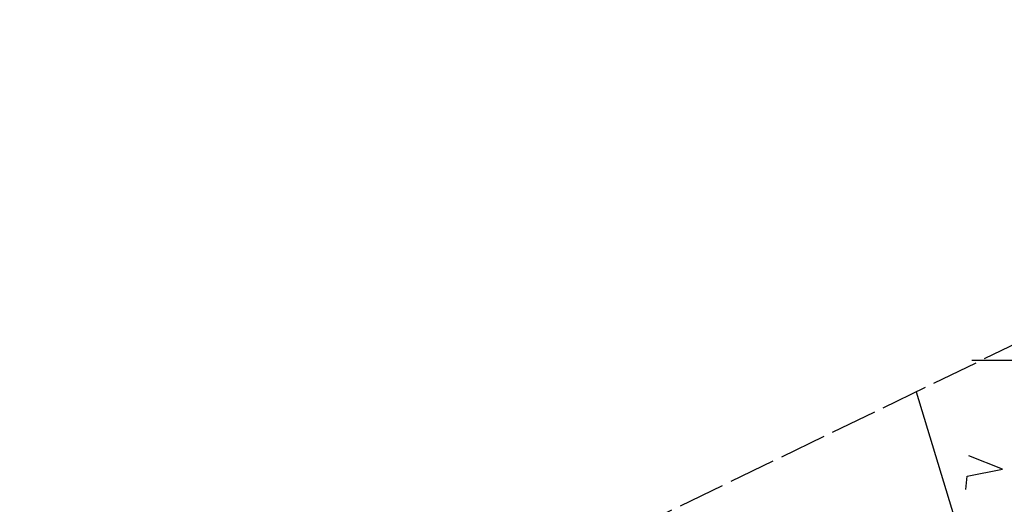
# Model space of a CAD drawing. Extents: x 508513 to 509174, y 450079 to 451036.
# Tile 48 of 51: x 508594 to 508698, y 450985 to 451036. Entities that reach past the tile are written whole.
import ezdxf

# ---------------------------------------------------------------- set-up
doc = ezdxf.new("R2010")
doc.units = 0
doc.header["$LTSCALE"] = 10
doc.header["$MEASUREMENT"] = 0
doc.linetypes.add('LT00', pattern=[0])
doc.linetypes.add('LT14', pattern=[0.6, 0.5, -0.1])
doc.layers.get('0').update_dxf_attribs({"linetype": 'LT00'})
doc.layers.add('-BLATT_122-RAND', color=7, linetype='LT14', plot=False)
for name, color, linetype in [('DFK_KATASTER', 250, 'LT00'), ('DFK_NUTZUNG', 250, 'LT00'), ('V121_RASTER', 250, 'LT00'), ('V122_RASTER', 250, 'LT00')]:
    doc.layers.add(name, color=color, linetype=linetype)

# ---------------------------------------------------------------- blocks, each defined once
blk = doc.blocks.new('SYMB7222')
at = {"color": 0, "linetype": 'ByBlock'}
blk.add_line((0, 0.185), (-0.11, -0.185), dxfattribs=at)
blk.add_lwpolyline([(0.25, -0.185), (0.11, -0.185), (0, 0.185)], dxfattribs=at)

msp = doc.modelspace()

# ---------------------------------------------------------------- linework, layer by layer
at = {"layer": '-BLATT_122-RAND'}
msp.add_lwpolyline([(508512.7, 450911.31), (508915.59, 450078.66), (509173.94, 450203.66), (508771.04, 451036.31), (508512.7, 450911.31)], dxfattribs=at)
at = {"layer": 'DFK_KATASTER'}
msp.add_line((508689.08, 450996.66), (508709.71, 450928.84), dxfattribs=at)
at = {"layer": 'V121_RASTER'}
msp.add_line((508705, 451000), (508695, 451000), dxfattribs=at)
at = {"layer": 'V122_RASTER'}
msp.add_line((508721.73, 451000), (508696, 451000), dxfattribs=at)

# ---------------------------------------------------------------- block references
at = {"layer": 'DFK_NUTZUNG', "xscale": 10.00000000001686, "yscale": 10, "zscale": 10, "rotation": 264.7377100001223}
msp.add_blockref('SYMB7222', (508696.44, 450988.59), dxfattribs=at)

doc.saveas('drawing.dxf')
